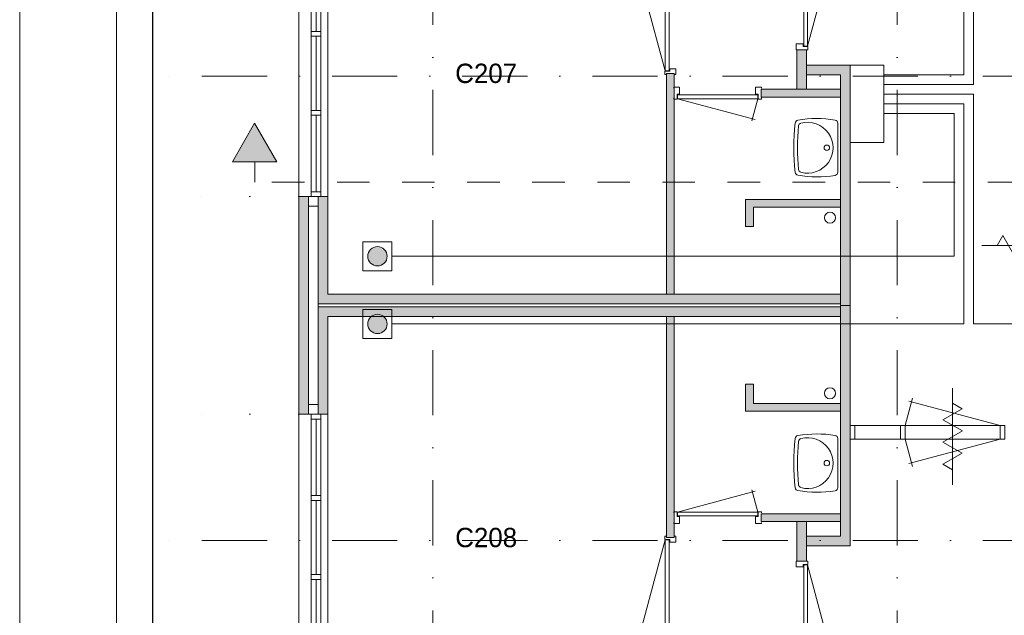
# Model space of a CAD drawing. Header units: millimetres. Extents: x 0 to 84100, y 0 to 59400.
# Tile 21 of 39: x 0 to 10179, y 39101 to 45261. Entities that reach past the tile are written whole.
import ezdxf
from ezdxf.enums import TextEntityAlignment as Align
from ezdxf.xclip import XClip

# ---------------------------------------------------------------- set-up
doc = ezdxf.new("R2010")
doc.units = ezdxf.units.MM
doc.header["$PDMODE"] = 3
doc.header["$PDSIZE"] = 1
for name, pattern in [('DGN1', [504.6, 0, -504.6]), ('DGN2', [672.8, 336.4, -336.4]), ('DGN4', [1345.6, 672.8, -336.4, 0, -336.4])]:
    doc.linetypes.add(name, pattern=pattern)
for name, color, linetype in [('12', 7, 'Continuous'), ('16', 7, 'Continuous'), ('17', 7, 'Continuous'), ('29', 7, 'Continuous'), ('30', 7, 'Continuous'), ('31', 7, 'Continuous'), ('32', 7, 'Continuous'), ('33', 7, 'Continuous'), ('40', 7, 'Continuous'), ('48', 7, 'Continuous'), ('56', 7, 'Continuous'), ('58', 7, 'Continuous'), ('62', 7, 'Continuous'), ('KADER', 7, 'Continuous')]:
    doc.layers.add(name, color=color, linetype=linetype)
doc.styles.add('dgn003', font='dgn003.shx')
doc.styles.get("Standard").update_dxf_attribs({"font": 'arial.ttf'})
doc.dimstyles.get("Standard").update_dxf_attribs({"dimtxt": 0.18, "dimasz": 0.18, "dimexe": 0.18, "dimexo": 0.0625, "dimgap": 0.09, "dimtad": 0, "dimtih": 1, "dimtoh": 1, "dimdec": 4, "dimzin": 0, "dimdsep": 46, "dimtxsty": 'Standard', "dimcen": 0.09, "dimadec": 0, "dimazin": 0, "dimtfac": 1, "dimtdec": 4, "dimtofl": 0, "dimtmove": 0, "dimatfit": 3, "dimfxl": 1, "dimtolj": 1, "dimtzin": 0, "dimarcsym": 0})

# ---------------------------------------------------------------- blocks, each defined once
blk = doc.blocks.new('EAD02')
at = {"layer": '29'}
h = blk.add_hatch(color=3, dxfattribs=at)
edge = h.paths.add_edge_path()
edge.add_arc((0, 0), 100, 0, 360)
at = {"layer": '29', "color": 3, "linetype": 'Continuous', "lineweight": 0}
blk.add_circle((0, 0), 100, dxfattribs=at)
blk = doc.blocks.new('AnonymousCell5')
at = {"layer": '29', "color": 1, "linetype": 'Continuous', "lineweight": 0, "flags": 128}
blk.add_lwpolyline([(-184, -240), (116, -240), (116, 60), (-184, 60), (-184, -240)], dxfattribs=at)
at = {"color": 1, "linetype": 'Continuous', "lineweight": 0}
blk.add_blockref('EAD02', (-34, -90), dxfattribs=at)
blk = doc.blocks.new('EAD03')
at = {"layer": '29'}
h = blk.add_hatch(color=3, dxfattribs=at)
edge = h.paths.add_edge_path()
edge.add_arc((0, 0), 100, 0, 360)
at = {"layer": '29', "color": 3, "linetype": 'Continuous', "lineweight": 0}
blk.add_circle((0, 0), 100, dxfattribs=at)
blk = doc.blocks.new('AnonymousCell6')
at = {"layer": '29', "color": 1, "linetype": 'Continuous', "lineweight": 0, "flags": 128}
blk.add_lwpolyline([(-184, 240), (116, 240), (116, -60), (-184, -60), (-184, 240)], dxfattribs=at)
at = {"color": 1, "linetype": 'Continuous', "lineweight": 0}
blk.add_blockref('EAD03', (-34, 90), dxfattribs=at)
blk = doc.blocks.new('830R10166')
at = {"layer": '33', "color": 1, "linetype": 'Continuous', "lineweight": 0}
for p, q in [((108, 868), (322.82, 66.28)), ((108, 38), (336.87, 99.32))]:
    blk.add_line(p, q, dxfattribs=at)
at = {"layer": '33', "color": 92, "linetype": 'Continuous', "lineweight": 13, "true_color": 0x00e100, "flags": 128}
for points in [[(100, 906), (111, 906), (111, 871), (61, 871), (61, 846), (-11, 846), (-11, 906), (0, 906)], [(100, 0), (111, 0), (111, 35), (61, 35), (61, 60), (-11, 60), (-11, 0), (0, 0)]]:
    blk.add_lwpolyline(points, dxfattribs=at)
at = {"layer": '33', "color": 2, "linetype": 'Continuous', "lineweight": 13, "true_color": 0xf0f000, "flags": 128}
blk.add_lwpolyline([(108, 868), (108, 38), (68, 38), (68, 868), (108, 868)], dxfattribs=at)
blk = doc.blocks.new('930L0956')
at = {"layer": '33', "color": 1, "linetype": 'Continuous', "lineweight": 0}
for p, q in [((-98, -38), (-338.7, -936.31)), ((-98, -968), (-353.44, -899.56))]:
    blk.add_line(p, q, dxfattribs=at)
at = {"layer": '33', "color": 92, "linetype": 'Continuous', "lineweight": 13, "true_color": 0x00e100, "flags": 128}
for points in [[(-90, 0), (-101, 0), (-101, -35), (-51, -35), (-51, -60), (11, -60), (11, 0), (0, 0)], [(-90, -1006), (-101, -1006), (-101, -971), (-51, -971), (-51, -946), (11, -946), (11, -1006), (0, -1006)]]:
    blk.add_lwpolyline(points, dxfattribs=at)
at = {"layer": '33', "color": 2, "linetype": 'Continuous', "lineweight": 13, "true_color": 0xf0f000, "flags": 128}
blk.add_lwpolyline([(-98, -968), (-98, -38), (-58, -38), (-58, -968), (-98, -968)], dxfattribs=at)
blk = doc.blocks.new('WT0155')
at = {"layer": '40', "color": 7, "linetype": 'Continuous', "lineweight": 0}
blk.add_line((-20, 253), (-20, -253), dxfattribs=at)
blk.add_circle((-133, 0), 28.1, dxfattribs=at)
for centre, radius, start, end in [((1669, 0), 2144, 173.1425, 186.8575), ((-426, 252), 33, 100.3455, 173.1425), ((1707, 0), 2144, 173.9582, 186.0418), ((-236, -766), 1068, 79.7983, 100.5514), ((-392, 222), 33, 105.1333, 173.9582), ((-332, 0), 263, 254.8667, 105.1333), ((-53, 253), 33, 0, 79.9973), ((-426, -252), 33, 186.8575, 259.6545), ((-236, 766), 1068, 259.4486, 280.2017), ((-392, -222), 33, 186.0418, 254.8667), ((-53, -253), 33, 280.0027, 0)]:
    blk.add_arc(centre, radius, start, end, dxfattribs=at)
blk = doc.blocks.new('830R10168')
at = {"layer": '33', "color": 1, "linetype": 'Continuous', "lineweight": 0}
for p, q in [((-868, 108), (-66.28, 322.82)), ((-38, 108), (-99.32, 336.87))]:
    blk.add_line(p, q, dxfattribs=at)
at = {"layer": '33', "color": 92, "linetype": 'Continuous', "lineweight": 13, "true_color": 0x00e100, "flags": 128}
for points in [[(-906, 100), (-906, 111), (-871, 111), (-871, 61), (-846, 61), (-846, -11), (-906, -11), (-906, 0)], [(0, 100), (0, 111), (-35, 111), (-35, 61), (-60, 61), (-60, -11), (0, -11), (0, 0)]]:
    blk.add_lwpolyline(points, dxfattribs=at)
at = {"layer": '33', "color": 2, "linetype": 'Continuous', "lineweight": 13, "true_color": 0xf0f000, "flags": 128}
blk.add_lwpolyline([(-868, 108), (-38, 108), (-38, 68), (-868, 68), (-868, 108)], dxfattribs=at)
blk = doc.blocks.new('830R10169')
at = {"layer": '33', "color": 1, "linetype": 'Continuous', "lineweight": 0}
for p, q in [((108, -38), (336.87, -99.32)), ((108, -868), (322.82, -66.28))]:
    blk.add_line(p, q, dxfattribs=at)
at = {"layer": '33', "color": 92, "linetype": 'Continuous', "lineweight": 13, "true_color": 0x00e100, "flags": 128}
for points in [[(100, 0), (111, 0), (111, -35), (61, -35), (61, -60), (-11, -60), (-11, 0), (0, 0)], [(100, -906), (111, -906), (111, -871), (61, -871), (61, -846), (-11, -846), (-11, -906), (0, -906)]]:
    blk.add_lwpolyline(points, dxfattribs=at)
at = {"layer": '33', "color": 2, "linetype": 'Continuous', "lineweight": 13, "true_color": 0xf0f000, "flags": 128}
blk.add_lwpolyline([(108, -868), (108, -38), (68, -38), (68, -868), (108, -868)], dxfattribs=at)
blk = doc.blocks.new('930L0957')
at = {"layer": '33', "color": 1, "linetype": 'Continuous', "lineweight": 0}
for p, q in [((-98, 968), (-353.44, 899.56)), ((-98, 38), (-338.7, 936.31))]:
    blk.add_line(p, q, dxfattribs=at)
at = {"layer": '33', "color": 92, "linetype": 'Continuous', "lineweight": 13, "true_color": 0x00e100, "flags": 128}
for points in [[(-90, 1006), (-101, 1006), (-101, 971), (-51, 971), (-51, 946), (11, 946), (11, 1006), (0, 1006)], [(-90, 0), (-101, 0), (-101, 35), (-51, 35), (-51, 60), (11, 60), (11, 0), (0, 0)]]:
    blk.add_lwpolyline(points, dxfattribs=at)
at = {"layer": '33', "color": 2, "linetype": 'Continuous', "lineweight": 13, "true_color": 0xf0f000, "flags": 128}
blk.add_lwpolyline([(-98, 968), (-98, 38), (-58, 38), (-58, 968), (-98, 968)], dxfattribs=at)
blk = doc.blocks.new('WT0156')
at = {"layer": '40', "color": 7, "linetype": 'Continuous', "lineweight": 0}
blk.add_line((-20, -253), (-20, 253), dxfattribs=at)
at = {"layer": '40', "color": 7, "linetype": 'Continuous', "lineweight": 0, "flags": 128}
for points in [[(-459, -256, -0.059915), (-459, 256)], [(-459, 256, -0.328769), (-432, 284)], [(-425, -226, -0.052773), (-425, 226)], [(-432, 284, -0.090801), (-47, 286)], [(-425, 226, -0.309671), (-401, 254)], [(-401, 254, -1.30637), (-401, -254)], [(-47, 286, -0.363957), (-20, 253)], [(-432, -284, -0.328769), (-459, -256)], [(-47, -286, -0.090801), (-432, -284)], [(-401, -254, -0.309671), (-425, -226)], [(-20, -253, -0.363957), (-47, -286)]]:
    blk.add_lwpolyline(points, format="xyb", dxfattribs=at)
at = {"layer": '40', "color": 7, "linetype": 'Continuous', "lineweight": 0}
blk.add_circle((-133, 0), 28.1, dxfattribs=at)
blk = doc.blocks.new('830R10171')
at = {"layer": '33', "color": 1, "linetype": 'Continuous', "lineweight": 0}
for p, q in [((-868, -108), (-66.28, -322.82)), ((-38, -108), (-99.32, -336.87))]:
    blk.add_line(p, q, dxfattribs=at)
at = {"layer": '33', "color": 92, "linetype": 'Continuous', "lineweight": 13, "true_color": 0x00e100, "flags": 128}
for points in [[(-906, -100), (-906, -111), (-871, -111), (-871, -61), (-846, -61), (-846, 11), (-906, 11), (-906, 0)], [(0, -100), (0, -111), (-35, -111), (-35, -61), (-60, -61), (-60, 11), (0, 11), (0, 0)]]:
    blk.add_lwpolyline(points, dxfattribs=at)
at = {"layer": '33', "color": 2, "linetype": 'Continuous', "lineweight": 13, "true_color": 0xf0f000, "flags": 128}
blk.add_lwpolyline([(-868, -108), (-38, -108), (-38, -68), (-868, -68), (-868, -108)], dxfattribs=at)
blk = doc.blocks.new('_DotSmall')
at = {"color": 0, "linetype": 'ByBlock', "const_width": 0.5}
blk.add_lwpolyline([(-0.0625, 0, 1), (0.0625, 0, 1)], format="xyb", close=True, dxfattribs=at)
blk = doc.blocks.new('*D19300')
at = {"layer": '58', "color": 3, "linetype": 'Continuous', "lineweight": 0, "transparency": 16777216}
for p, q in [((-3935.24, 33197.77), (-3935.24, 32322.77)), ((-3935.24, 30647.77), (-3935.24, 31522.77))]:
    blk.add_line(p, q, dxfattribs=at)
at = {"layer": 'Defpoints', "color": 0, "linetype": 'Continuous', "transparency": 16777216}
for p in [(-3935.24, 33197.77), (-1935.24, 33197.77), (-1935.24, 30647.77)]:
    blk.add_point(p, dxfattribs=at)
at = {"layer": '58', "color": 3, "linetype": 'Continuous', "lineweight": 0, "transparency": 16777216, "xscale": 1080, "yscale": 1080, "zscale": 1080}
for p, rotation in [((-3935.24, 33197.77), 90), ((-3935.24, 30647.77), 270)]:
    blk.add_blockref('_DotSmall', p, dxfattribs=dict(at, rotation=rotation))
at = {"layer": '58', "color": 3, "linetype": 'Continuous', "lineweight": 0, "transparency": 16777216, "insert": (-3935.24, 31922.77), "char_height": 200, "attachment_point": 5, "rotation": 270, "style": 'dgn003'}
blk.add_mtext('\\A1;2550', dxfattribs=at)
blk = doc.blocks.new('*D19301')
at = {"layer": '58', "color": 3, "linetype": 'Continuous', "lineweight": 0, "transparency": 16777216}
for p, q in [((-3935.24, 35447.77), (-3935.24, 34722.77)), ((-3935.24, 33197.77), (-3935.24, 33922.77))]:
    blk.add_line(p, q, dxfattribs=at)
at = {"layer": 'Defpoints', "color": 0, "linetype": 'Continuous', "transparency": 16777216}
for p in [(-1935.24, 35447.77), (-3935.24, 33197.77), (-1935.24, 33197.77)]:
    blk.add_point(p, dxfattribs=at)
at = {"layer": '58', "color": 3, "linetype": 'Continuous', "lineweight": 0, "transparency": 16777216, "xscale": 1080, "yscale": 1080, "zscale": 1080}
for p, rotation in [((-3935.24, 35447.77), 90), ((-3935.24, 33197.77), 270)]:
    blk.add_blockref('_DotSmall', p, dxfattribs=dict(at, rotation=rotation))
at = {"layer": '58', "color": 3, "linetype": 'Continuous', "lineweight": 0, "transparency": 16777216, "insert": (-3935.24, 34322.77), "char_height": 200, "attachment_point": 5, "rotation": 90, "style": 'dgn003'}
blk.add_mtext('\\A1;2250', dxfattribs=at)
blk = doc.blocks.new('*D19302')
at = {"layer": '58', "color": 3, "linetype": 'Continuous', "lineweight": 0, "transparency": 16777216}
for p, q in [((-3935.24, 37997.77), (-3935.24, 37122.77)), ((-3935.24, 35447.77), (-3935.24, 36322.77))]:
    blk.add_line(p, q, dxfattribs=at)
at = {"layer": 'Defpoints', "color": 0, "linetype": 'Continuous', "transparency": 16777216}
for p in [(-1935.24, 37997.77), (-3935.24, 35447.77), (-1935.24, 35447.77)]:
    blk.add_point(p, dxfattribs=at)
at = {"layer": '58', "color": 3, "linetype": 'Continuous', "lineweight": 0, "transparency": 16777216, "xscale": 1080, "yscale": 1080, "zscale": 1080}
for p, rotation in [((-3935.24, 37997.77), 90), ((-3935.24, 35447.77), 270)]:
    blk.add_blockref('_DotSmall', p, dxfattribs=dict(at, rotation=rotation))
at = {"layer": '58', "color": 3, "linetype": 'Continuous', "lineweight": 0, "transparency": 16777216, "insert": (-3935.24, 36722.77), "char_height": 200, "attachment_point": 5, "rotation": 90, "style": 'dgn003'}
blk.add_mtext('\\A1;2550', dxfattribs=at)
blk = doc.blocks.new('79B103')
at = {"layer": '12', "color": 7, "linetype": 'Continuous', "lineweight": 0}
blk.add_line((0, 500.48), (0, -500.5), dxfattribs=at)
at = {"layer": '12', "color": 92, "linetype": 'Continuous', "lineweight": 0, "true_color": 0x00e100}
for p, q in [((97.62, 287.88), (0, 344.24)), ((-100.18, 173.68), (97.62, 287.88)), ((100.18, 58), (-100.18, 173.68)), ((-100.18, -57.68), (100.18, 58)), ((97.62, -171.88), (-100.18, -57.68)), ((-100.02, -285.98), (97.62, -171.88)), ((0, -343.72), (-100.02, -285.98))]:
    blk.add_line(p, q, dxfattribs=at)
blk = doc.blocks.new('79B1032')
at = {"layer": '12', "color": 7, "linetype": 'Continuous', "lineweight": 0}
blk.add_line((500.48, 0), (-500.5, 0), dxfattribs=at)
at = {"layer": '12', "color": 92, "linetype": 'Continuous', "lineweight": 0, "true_color": 0x00e100}
for p, q in [((-343.72, 0), (-285.98, 100.02)), ((-285.98, 100.02), (-171.88, -97.62)), ((-171.88, -97.62), (-57.68, 100.18)), ((-57.68, 100.18), (58, -100.18)), ((58, -100.18), (173.68, 100.18)), ((173.68, 100.18), (287.88, -97.62)), ((287.88, -97.62), (344.24, 0))]:
    blk.add_line(p, q, dxfattribs=at)
blk = doc.blocks.new('A1')
at = {"layer": 'KADER', "color": 1, "linetype": 'Continuous', "lineweight": 0}
blk.add_line((0, 59400), (0, 0), dxfattribs=at)
at = {"layer": 'KADER', "color": 5, "linetype": 'Continuous', "lineweight": 0, "flags": 128}
blk.add_lwpolyline([(1000, 1000), (83100, 1000), (83100, 58400), (1000, 58400), (1000, 1000)], dxfattribs=at)
blk = doc.blocks.new('AnonymousCell107')
at = {"color": 1, "linetype": 'Continuous', "lineweight": 0}
blk.add_blockref('A1', (-42050, -29700), dxfattribs=at)
blk = doc.blocks.new('50E03_329_B02 - Default')
at = {"layer": '12'}
blk.add_hatch(color=3, dxfattribs=at).paths.add_polyline_path([(-2393.15, 36209.22), (-2161.17, 35807.44), (-2619.61, 35807.44)])
at = {"layer": '62'}
for color, points in [(7, [(3214.76, 36557.77), (3214.76, 36967.77), (3314.76, 36967.77), (3314.76, 36557.77)]), (7, [(3764.76, 34322.77), (3664.76, 34322.77), (3664.76, 36707.77), (3314.76, 36707.77), (3314.76, 36807.77), (3764.76, 36807.77)]), (9, [(1944.76, 34437.77), (1944.76, 36722.77), (1864.76, 36722.77), (1864.76, 34437.77)]), (9, [(2844.76, 36477.77), (2844.76, 36557.77), (3664.76, 36557.77), (3664.76, 36477.77)]), (7, [(-1835.24, 35447.77), (-1835.24, 33197.77), (-1935.24, 33197.77), (-1935.24, 35447.77)]), (9, [(-1735.24, 35447.77), (-1635.24, 35447.77), (-1635.24, 34437.77), (3664.76, 34437.77), (3664.76, 34337.77), (-1735.24, 34337.77)]), (9, [(2764.76, 35137.77), (2684.76, 35137.77), (2684.76, 35417.77), (3664.76, 35417.77), (3664.76, 35337.77), (2764.76, 35337.77)]), (9, [(-1735.24, 33197.77), (-1635.24, 33197.77), (-1635.24, 34207.77), (3664.76, 34207.77), (3664.76, 34307.77), (-1735.24, 34307.77)]), (7, [(3764.76, 34322.77), (3664.76, 34322.77), (3664.76, 31937.77), (3314.76, 31937.77), (3314.76, 31837.77), (3764.76, 31837.77)]), (9, [(1944.76, 34207.77), (1944.76, 31922.77), (1864.76, 31922.77), (1864.76, 34207.77)]), (9, [(2764.76, 33507.77), (2684.76, 33507.77), (2684.76, 33227.77), (3664.76, 33227.77), (3664.76, 33307.77), (2764.76, 33307.77)]), (9, [(2844.76, 32167.77), (2844.76, 32087.77), (3664.76, 32087.77), (3664.76, 32167.77)]), (7, [(3214.76, 32087.77), (3214.76, 31677.77), (3314.76, 31677.77), (3314.76, 32087.77)])]:
    blk.add_hatch(color=color, dxfattribs=at).paths.add_polyline_path(points)
at = {"layer": '12', "color": 3, "linetype": 'Continuous', "lineweight": 0}
blk.add_line((-2390.39, 35807.44), (-2390.39, 35596.2), dxfattribs=at)
at = {"layer": '12', "color": 3, "linetype": 'Continuous', "lineweight": 0, "flags": 128}
blk.add_lwpolyline([(-2393.15, 36209.22), (-2161.17, 35807.44), (-2619.61, 35807.44), (-2393.15, 36209.22)], dxfattribs=at)
at = {"layer": '16', "color": 92, "linetype": 'Continuous', "lineweight": 0, "true_color": 0x00e100, "flags": 128}
for points in [[(3314.76, 36557.77), (3314.76, 36967.77), (3214.76, 36967.77), (3214.76, 36557.77), (3314.76, 36557.77)], [(3764.76, 34322.77), (3764.76, 36807.77), (3314.76, 36807.77), (3314.76, 36707.77), (3664.76, 36707.77), (3664.76, 34322.77), (3764.76, 34322.77)], [(1944.76, 36722.77), (1944.76, 34437.77), (1864.76, 34437.77), (1864.76, 36722.77), (1944.76, 36722.77)], [(3664.76, 36477.77), (3664.76, 36557.77), (2844.76, 36557.77), (2844.76, 36477.77), (3664.76, 36477.77)], [(-1635.24, 34207.77), (-1635.24, 33197.77), (-1935.24, 33197.77), (-1935.24, 35447.77), (-1635.24, 35447.77), (-1635.24, 34437.77)], [(-1735.24, 34337.77), (-1735.24, 33297.77), (-1835.24, 33297.77), (-1835.24, 35347.77), (-1735.24, 35347.77), (-1735.24, 34337.77)], [(-1735.24, 34307.77), (-1735.24, 33297.77), (-1835.24, 33297.77), (-1835.24, 35347.77), (-1735.24, 35347.77), (-1735.24, 34337.77)], [(3664.76, 35337.77), (2764.76, 35337.77), (2764.76, 35137.77), (2684.76, 35137.77), (2684.76, 35417.77), (3664.76, 35417.77), (3664.76, 35337.77)], [(3764.76, 34322.77), (3764.76, 31837.77), (3314.76, 31837.77), (3314.76, 31937.77), (3664.76, 31937.77), (3664.76, 34322.77), (3764.76, 34322.77)], [(1944.76, 31922.77), (1944.76, 34207.77), (1864.76, 34207.77), (1864.76, 31922.77), (1944.76, 31922.77)], [(3664.76, 33307.77), (2764.76, 33307.77), (2764.76, 33507.77), (2684.76, 33507.77), (2684.76, 33227.77), (3664.76, 33227.77), (3664.76, 33307.77)], [(3664.76, 32167.77), (3664.76, 32087.77), (2844.76, 32087.77), (2844.76, 32167.77), (3664.76, 32167.77)], [(3314.76, 32087.77), (3314.76, 31677.77), (3214.76, 31677.77), (3214.76, 32087.77), (3314.76, 32087.77)]]:
    blk.add_lwpolyline(points, dxfattribs=at)
at = {"layer": '17', "color": 92, "linetype": 'Continuous', "lineweight": 0, "true_color": 0x00e100}
for p, q in [((3664.76, 34437.77), (-1635.24, 34437.77)), ((-1735.24, 34337.77), (3664.76, 34337.77))]:
    blk.add_line(p, q, dxfattribs=at)
at = {"layer": '17', "color": 92, "linetype": 'Continuous', "lineweight": 0, "true_color": 0x00e100, "flags": 128}
blk.add_lwpolyline([(-1635.24, 34207.77), (3664.76, 34207.77), (3664.76, 34307.77), (-1735.24, 34307.77)], dxfattribs=at)
at = {"layer": '30', "color": 3, "linetype": 'Continuous', "lineweight": 0}
for p, q in [((-1935.24, 35447.77), (-1935.24, 37997.77)), ((-1635.24, 35447.77), (-1635.24, 37997.77)), ((-1735.24, 33297.77), (-1835.24, 33297.77)), ((-1935.24, 33197.77), (-1935.24, 30647.77)), ((-1635.24, 33197.77), (-1635.24, 30647.77))]:
    blk.add_line(p, q, dxfattribs=at)
at = {"layer": '31', "color": 3, "linetype": 'Continuous', "lineweight": 0}
for p, q in [((3764.76, 33080.27), (5364.76, 33080.27)), ((3764.76, 32940.27), (5364.76, 32940.27))]:
    blk.add_line(p, q, dxfattribs=at)
at = {"layer": '32', "color": 3, "linetype": 'Continuous', "lineweight": 0}
for p, q in [((-1705.24, 35497.77), (-1705.24, 37997.77)), ((-1805.24, 37947.77), (-1805.24, 35497.77)), ((-1755.24, 37156.11), (-1755.24, 37947.77)), ((-1755.24, 36339.44), (-1755.24, 37106.11)), ((-1755.24, 35497.77), (-1755.24, 36289.44)), ((-1805.24, 35497.77), (-1705.24, 35497.77)), ((-1805.24, 30697.77), (-1805.24, 33147.77)), ((-1805.24, 33147.77), (-1705.24, 33147.77)), ((-1755.24, 33147.77), (-1755.24, 32356.1)), ((-1705.24, 33147.77), (-1705.24, 30647.77)), ((-1755.24, 32306.1), (-1755.24, 31539.43)), ((-1755.24, 31489.43), (-1755.24, 30697.77))]:
    blk.add_line(p, q, dxfattribs=at)
at = {"layer": '32', "color": 3, "linetype": 'Continuous', "lineweight": 0, "flags": 128}
for points in [[(-1705.24, 37106.11), (-1705.24, 37156.11), (-1805.24, 37156.11), (-1805.24, 37106.11), (-1705.24, 37106.11)], [(-1705.24, 36289.44), (-1705.24, 36339.44), (-1805.24, 36339.44), (-1805.24, 36289.44), (-1705.24, 36289.44)], [(-1705.24, 35447.77), (-1705.24, 35497.77), (-1805.24, 35497.77), (-1805.24, 35447.77), (-1705.24, 35447.77)], [(-1705.24, 33197.77), (-1705.24, 33147.77), (-1805.24, 33147.77), (-1805.24, 33197.77), (-1705.24, 33197.77)], [(3764.76, 33080.27), (3814.76, 33080.27), (3814.76, 32941.27), (3764.76, 32941.27), (3764.76, 33080.27)], [(4284.76, 33079.27), (4334.76, 33079.27), (4334.76, 32940.27), (4284.76, 32940.27), (4284.76, 33079.27)], [(5314.76, 33079.27), (5364.76, 33079.27), (5364.76, 32940.27), (5314.76, 32940.27), (5314.76, 33079.27)], [(-1705.24, 32356.1), (-1705.24, 32306.1), (-1805.24, 32306.1), (-1805.24, 32356.1), (-1705.24, 32356.1)], [(-1705.24, 31539.43), (-1705.24, 31489.43), (-1805.24, 31489.43), (-1805.24, 31539.43), (-1705.24, 31539.43)]]:
    blk.add_lwpolyline(points, dxfattribs=at)
at = {"layer": '33', "color": 1, "linetype": 'Continuous', "lineweight": 0}
for p, q in [((4334.76, 33079.27), (4410.68, 33362.6)), ((5314.76, 33079.27), (4370.82, 33332.2)), ((4334.76, 32940.27), (4410.68, 32656.94)), ((5314.76, 32940.27), (4370.82, 32687.34))]:
    blk.add_line(p, q, dxfattribs=at)
at = {"layer": '40', "color": 3, "linetype": 'Continuous', "lineweight": 0}
for centre in [(3556.16, 35231.01), (3556.16, 33414.53)]:
    blk.add_circle(centre, 57.46, dxfattribs=at)
at = {"layer": '56', "color": 3, "linetype": 'DGN4', "lineweight": 0}
for p, q in [((-550.24, 50407.77), (-550.24, 1407.77)), ((4249.76, 50407.77), (4249.76, 1494.98)), ((51564.76, 36692.77), (-3435.24, 36692.77)), ((51564.76, 31892.77), (-3435.24, 31892.77))]:
    blk.add_line(p, q, dxfattribs=at)
at = {"layer": '58', "color": 3, "linetype": 'DGN2', "lineweight": 0}
blk.add_line((10907.37, 35596.2), (-2390.39, 35596.2), dxfattribs=at)
at = {"layer": '58', "color": 3, "linetype": 'DGN1', "lineweight": 0}
for p, q in [((-1935.24, 35447.77), (-3935.24, 35447.77)), ((-1935.24, 33197.77), (-3935.24, 33197.77))]:
    blk.add_line(p, q, dxfattribs=at)
at = {"layer": '62', "color": 7, "linetype": 'Continuous', "lineweight": 0, "flags": 128}
for points in [[(3214.76, 36557.77), (3214.76, 36967.77), (3314.76, 36967.77), (3314.76, 36557.77), (3214.76, 36557.77)], [(3764.76, 34322.77), (3664.76, 34322.77), (3664.76, 36707.77), (3314.76, 36707.77), (3314.76, 36807.77), (3764.76, 36807.77), (3764.76, 34322.77)], [(-1835.24, 35447.77), (-1835.24, 33197.77), (-1935.24, 33197.77), (-1935.24, 35447.77), (-1835.24, 35447.77)], [(3764.76, 34322.77), (3664.76, 34322.77), (3664.76, 31937.77), (3314.76, 31937.77), (3314.76, 31837.77), (3764.76, 31837.77), (3764.76, 34322.77)], [(3214.76, 32087.77), (3214.76, 31677.77), (3314.76, 31677.77), (3314.76, 32087.77), (3214.76, 32087.77)]]:
    blk.add_lwpolyline(points, dxfattribs=at)
at = {"layer": '62', "color": 9, "linetype": 'Continuous', "lineweight": 0, "flags": 128}
for points in [[(1944.76, 34437.77), (1944.76, 36722.77), (1864.76, 36722.77), (1864.76, 34437.77), (1944.76, 34437.77)], [(2844.76, 36477.77), (2844.76, 36557.77), (3664.76, 36557.77), (3664.76, 36477.77), (2844.76, 36477.77)], [(-1735.24, 35447.77), (-1635.24, 35447.77), (-1635.24, 34437.77), (3664.76, 34437.77), (3664.76, 34337.77), (-1735.24, 34337.77), (-1735.24, 35447.77)], [(2764.76, 35137.77), (2684.76, 35137.77), (2684.76, 35417.77), (3664.76, 35417.77), (3664.76, 35337.77), (2764.76, 35337.77), (2764.76, 35137.77)], [(-1735.24, 33197.77), (-1635.24, 33197.77), (-1635.24, 34207.77), (3664.76, 34207.77), (3664.76, 34307.77), (-1735.24, 34307.77), (-1735.24, 33197.77)], [(1944.76, 34207.77), (1944.76, 31922.77), (1864.76, 31922.77), (1864.76, 34207.77), (1944.76, 34207.77)], [(2764.76, 33507.77), (2684.76, 33507.77), (2684.76, 33227.77), (3664.76, 33227.77), (3664.76, 33307.77), (2764.76, 33307.77), (2764.76, 33507.77)], [(2844.76, 32167.77), (2844.76, 32087.77), (3664.76, 32087.77), (3664.76, 32167.77), (2844.76, 32167.77)]]:
    blk.add_lwpolyline(points, dxfattribs=at)
at = {"color": 7, "linetype": 'Continuous', "lineweight": 0}
for name, p in [('830R10169', (3216.66, 37872.48)), ('930L0957', (1950.73, 36709.54)), ('830R10171', (2847.84, 36567.95)), ('WT0156', (3656.9, 35953.63)), ('79B1032', (5627.55, 34944.17)), ('79B103', (4824.56, 32966.72)), ('WT0155', (3656.9, 32691.91)), ('830R10168', (2847.84, 32077.59)), ('930L0956', (1950.73, 31936)), ('830R10166', (3216.66, 30773.06))]:
    blk.add_blockref(name, p, dxfattribs=at)
at = {"layer": '48', "color": 7, "linetype": 'Continuous', "lineweight": 0, "style": 'dgn003'}
for s, p in [('C207', (2.21, 36723.09)), ('C208', (2.21, 31922.43))]:
    blk.add_text(s, height=200, dxfattribs=at).set_placement(p, align=Align.MIDDLE_CENTER)
at = {"layer": '58', "color": 3, "linetype": 'Continuous', "lineweight": 0}
for base, p1, p2, angle, picture, middle, turn in [((-3935.24, 35447.77), (-1935.24, 37997.77), (-1935.24, 35447.77), 90, '*D19302', (-3935.24, 36722.77), 90), ((-3935.24, 33197.77), (-1935.24, 35447.77), (-1935.24, 33197.77), 90, '*D19301', (-3935.24, 34322.77), 90), ((-3935.24, 33197.77), (-1935.24, 30647.77), (-1935.24, 33197.77), 270, '*D19300', (-3935.24, 31922.77), 270)]:
    dim = blk.add_linear_dim(base=base, p1=p1, p2=p2, angle=angle, dimstyle='Standard', override={"dimscale": 1, "dimtxt": 200, "dimasz": 1080, "dimexe": 0, "dimexo": 0, "dimgap": 100, "dimtad": 1, "dimjust": 0, "dimtih": 0, "dimtoh": 0, "dimdec": 0, "dimlfac": 1, "dimzin": 11, "dimdsep": 46, "dimlunit": 2, "dimpost": '<>', "dimtxsty": 'dgn003', "dimblk1": 'DotSmall', "dimblk2": 'DotSmall', "dimsah": 1, "dimcen": 0, "dimse1": 1, "dimse2": 1, "dimclrd": 3, "dimclre": 3, "dimclrt": 3, "dimtol": 0, "dimtix": 1, "dimtofl": 1, "dimatfit": 3, "dimfrac": 1, "dimtolj": 1, "dimlwd": 0, "dimlwe": 0}, dxfattribs=at)
    dim.commit()
    dim.dimension.update_dxf_attribs({"geometry": picture, "text_midpoint": middle, "text_rotation": turn})

msp = doc.modelspace()

# ---------------------------------------------------------------- linework, layer by layer
at = {"layer": '29', "color": 1, "linetype": 'Continuous', "lineweight": 0, "flags": 128}
for points in [[(3848.62, 52220.8), (9861, 52220.8), (9861, 44590.22), (8934.79, 44590.8)], [(3848.62, 51590.8), (9761, 51590.8), (9761, 44690.22), (8934.79, 44690.8)], [(8584.79, 43990.8), (8934.79, 43990.8), (8934.79, 44790.8), (8584.79, 44790.8), (8584.79, 43990.8)], [(14929.2, 42114), (9861, 42114), (9861, 44490.22), (8934.79, 44490.8)], [(3848.62, 42114), (9761, 42114), (9761, 44390.22), (8934.79, 44390.8)], [(3848.62, 42814), (9661, 42814), (9661, 44290.22), (8934.79, 44290.8)]]:
    msp.add_lwpolyline(points, dxfattribs=at)

# ---------------------------------------------------------------- block references
at = {"color": 1, "linetype": 'Continuous', "lineweight": 0}
for name, p in [('AnonymousCell107', (42050, 29700)), ('AnonymousCell5', (3732.62, 42904)), ('AnonymousCell6', (3732.62, 42024))]:
    msp.add_blockref(name, p, dxfattribs=at)
ref = msp.add_blockref('50E03_329_B02 - Default', (4820.03, 7983.03))
XClip(ref).set_block_clipping_path([(-3447.2, 1205.47), (51798.68, 50007.99)])

doc.saveas('drawing.dxf')
